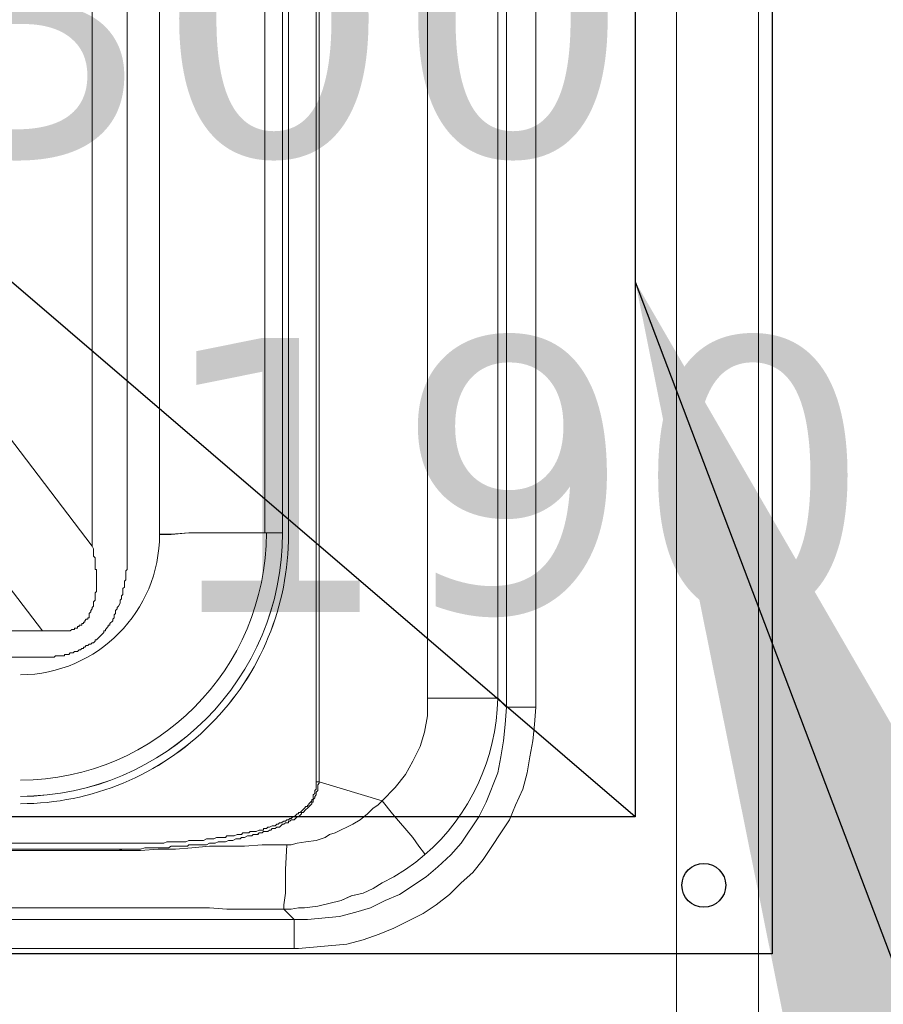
# Model space of a CAD drawing. Header units: millimetres. Extents: x -125266 to 274256, y -711690 to -301689.
# Tile 173 of 256: x -51143 to -50986, y -361779 to -361599. Entities that reach past the tile are written whole.
import ezdxf

# ---------------------------------------------------------------- set-up
doc = ezdxf.new("R2010")
doc.units = ezdxf.units.MM
doc.linetypes.add('CONTINOUS', pattern=[0])
for name, color, linetype, lineweight in [('ARCH', 7, 'Continuous', 0), ('Equipment', 8, 'Continuous', 0), ('HOOD', 6, 'Continuous', 0), ('Legend', 5, 'Continuous', 0), ('MEPTEK HVAC-Kitchen Exhaust Air Duct', 30, 'Continuous', 30), ('MEPTEK HVAC-Kitchen Fresh Air Duct', 3, 'Continuous', 30), ('MEPTEK-TEXT1', 7, 'Continuous', 30)]:
    doc.layers.add(name, color=color, linetype=linetype, lineweight=lineweight)
for name, color, linetype in [('Light Equipment', 8, 'Continuous'), ('Model_Top', 7, 'Continuous'), ('RACK', 7, 'Continuous')]:
    doc.layers.add(name, color=color, linetype=linetype)
doc.styles.add('REVAC', font='verdana.ttf', dxfattribs={"height": 50})
doc.styles.get("Standard").update_dxf_attribs({"font": 'ARIALN.TTF'})
doc.styles.add('Times New Roman', font='times.ttf', dxfattribs={"height": 150})
doc.dimstyles.new('ARA-125', dxfattribs={"dimtxt": 200, "dimasz": 75, "dimexe": 0, "dimexo": 75, "dimgap": 7.5, "dimtad": 0, "dimdec": 0, "dimrnd": 5, "dimdsep": 46, "dimtxsty": 'Times New Roman', "dimblk": 'ARCHTICK', "dimcen": 56.25, "dimdle": 56.25, "dimclrd": 256, "dimclre": 256, "dimclrt": 256, "dimazin": 3, "dimtfac": 1, "dimtdec": 0, "dimtix": 1, "dimtmove": 1, "dimatfit": 3, "dimfxl": 0, "dimtolj": 1, "dimlwd": -1, "dimlwe": 0, "dimarcsym": 0})

# ---------------------------------------------------------------- blocks, each defined once
blk = doc.blocks.new('A$Cd18de8f6')
at = {"layer": 'Equipment'}
for points in [[(800, 659.72), (800, 659.99), (800, 731.86), (800, 734), (400, 734), (400, 731.86), (400, 659.99), (400, 659.72), (400, 659.99), (400, 731.86), (400, 734), (0, 734), (0, 731.86), (0, 659.99), (0, 659.72), (400, 659.72), (800, 659.72), (800, 654.64), (800, 17.64), (800, 5.08)], [(469.74, 639.41), (730.27, 639.41), (731.07, 639.41), (739.88, 638.61), (742.82, 637.81), (745.76, 636.74), (748.43, 635.67), (753.78, 633), (756.18, 631.4), (758.59, 629.53), (760.73, 627.39), (762.86, 625.52), (764.73, 623.11), (769.54, 615.9), (770.61, 613.23), (771.95, 610.29), (772.75, 607.35), (773.28, 604.41), (773.82, 601.47), (774.09, 598.53), (774.35, 595.32), (774.35, 122.91)], [(471.35, 620.44), (471.35, 624.98), (471.61, 629.26), (471.61, 631.4), (471.88, 632.2), (481.23, 632.2), (484.44, 631.93), (501.01, 631.93), (699, 631.93), (714.77, 631.93), (717.97, 632.2), (728.39, 632.2), (730.27, 634.07), (469.74, 634.07), (469.74, 639.41)], [(754.58, 168.6), (754.58, 204.94), (754.58, 593.72), (767.41, 593.72), (769.01, 595.32), (768.74, 598.53), (768.47, 601.47), (767.94, 604.41), (767.41, 607.35), (765.27, 612.69), (763.93, 615.36), (760.73, 620.17), (758.86, 622.31), (756.45, 624.45), (754.31, 626.32), (749.5, 629.53), (746.83, 630.59), (744.16, 631.93), (741.49, 632.73), (738.55, 633.53), (732.67, 634.07), (730.27, 634.07), (730.27, 639.41)], [(502.08, 620.17), (698.2, 620.17), (706.48, 620.17), (707.02, 619.91), (710.49, 619.91), (711.03, 619.64), (713.7, 619.64), (714.23, 619.37), (715.57, 619.37), (716.1, 619.1), (717.71, 619.1), (717.97, 618.84), (719.31, 618.84), (719.84, 618.57), (720.65, 618.57), (720.91, 618.3), (721.98, 618.3), (722.25, 618.04), (723.32, 618.04), (723.85, 617.77), (724.65, 617.77), (724.65, 617.5), (725.19, 617.5), (725.46, 617.23), (725.72, 617.23), (726.26, 616.97), (726.79, 616.97), (727.06, 616.7), (727.33, 616.7), (727.59, 616.43), (727.86, 616.43), (728.39, 616.17), (728.66, 616.17), (728.93, 615.9), (729.2, 615.9), (729.46, 615.63), (729.73, 615.63), (730, 615.36), (730.27, 615.36), (730.8, 614.83), (731.07, 614.83), (731.07, 614.56), (731.33, 614.56), (731.87, 614.03), (732.14, 613.76), (732.4, 613.49), (732.67, 613.49), (732.67, 613.23), (732.94, 613.23), (732.94, 612.96), (733.2, 612.69), (733.47, 612.42), (733.47, 612.16), (733.74, 612.16), (733.74, 611.36), (734.01, 611.09), (734.01, 610.55), (734.27, 610.29), (734.27, 608.95)], [(698.2, 621.24), (702.21, 621.24), (703.01, 620.98), (707.29, 620.98), (707.82, 620.71), (710.76, 620.71), (711.03, 620.44), (714.23, 620.44), (714.77, 620.17), (715.84, 620.17), (716.37, 619.91), (717.71, 619.91), (718.24, 619.64), (719.04, 619.64), (719.58, 619.37), (720.38, 619.37), (720.65, 619.1), (721.18, 619.1), (721.71, 618.84), (722.52, 618.84), (722.78, 618.57), (723.59, 618.57), (723.85, 618.3), (724.39, 618.3), (724.65, 618.04), (725.46, 618.04), (725.72, 617.77), (725.99, 617.77), (726.26, 617.5), (726.79, 617.5), (727.06, 617.23), (727.59, 617.23), (728.13, 616.7), (728.39, 616.7), (728.66, 616.43), (729.2, 616.43), (729.2, 616.17), (729.46, 616.17), (729.73, 615.9), (730.27, 615.9), (730.8, 615.36), (731.07, 615.36), (731.6, 614.83), (731.6, 614.56), (731.87, 614.56), (732.4, 614.03), (732.67, 613.76), (733.2, 613.23), (733.47, 612.96), (733.47, 612.69), (733.74, 612.69), (733.74, 612.16), (734.01, 611.89), (734.01, 611.62), (734.27, 611.36), (734.27, 610.82), (734.54, 610.55), (734.54, 609.49), (734.81, 609.22), (734.81, 608.95), (746.3, 612.42), (748.7, 610.02), (750.57, 607.62), (751.91, 605.21), (753.24, 602.54), (754.05, 599.87), (754.58, 596.93), (754.58, 593.72)], [(699, 621.51), (702.21, 621.51), (705.42, 621.24), (708.62, 621.24), (711.56, 620.98), (714.77, 620.71), (721.18, 620.71), (724.39, 620.44), (728.93, 620.44)], [(734.27, 301.4), (734.27, 608.95), (734.81, 608.95), (734.81, 301.4)], [(774.35, 595.32), (769.01, 595.32), (769.01, 122.91), (774.35, 122.91)], [(515.7, 586.24), (684.31, 586.24), (686.44, 586.24), (686.71, 585.97), (688.31, 585.97), (688.31, 585.7), (689.12, 585.7), (689.38, 585.44), (689.92, 585.44), (690.18, 585.17), (690.72, 585.17), (690.99, 584.9), (691.25, 584.9), (691.52, 584.64), (691.79, 584.64), (691.79, 584.37), (692.06, 584.37), (692.32, 584.1), (692.59, 584.1), (692.86, 583.83), (693.12, 583.83), (693.39, 583.57), (693.66, 583.57), (693.93, 583.3), (693.93, 583.03), (694.19, 583.03), (694.73, 582.5), (694.99, 582.23), (695.53, 581.7), (695.53, 581.43), (695.8, 581.43), (695.8, 581.16), (696.33, 580.63), (696.33, 580.36), (696.6, 580.36), (696.6, 580.09), (697.13, 579.56), (697.13, 579.29), (697.4, 579.02), (697.4, 578.49), (697.67, 578.22), (697.67, 577.69), (697.93, 577.42), (697.93, 577.15), (698.2, 576.89), (698.47, 576.35), (698.47, 575.82), (698.74, 575.55), (698.74, 575.02), (699, 574.75), (699, 573.68), (699.27, 573.41), (699.27, 572.34), (699.54, 572.08), (699.54, 570.47), (699.8, 570.21), (699.8, 565.93), (699.8, 305.95)], [(515.7, 581.43), (684.31, 581.43), (689.38, 581.43), (689.65, 581.16), (690.18, 581.16), (690.18, 580.9), (690.72, 580.9), (690.72, 580.63), (690.99, 580.63), (690.99, 580.36), (691.52, 580.36), (691.52, 580.09), (691.79, 580.09), (691.79, 579.83), (692.06, 579.83), (692.06, 579.56), (692.32, 579.29), (692.59, 579.29), (692.59, 579.02), (692.86, 579.02), (692.86, 578.22), (693.12, 577.96), (693.12, 577.69), (693.39, 577.42), (693.39, 577.15), (693.66, 576.89), (693.66, 576.09), (693.93, 575.82), (693.93, 574.48), (694.19, 574.22), (694.19, 570.21), (693.93, 570.21), (693.93, 568.07), (693.66, 567.8), (693.66, 566.47), (693.39, 565.93), (693.39, 305.95)], [(693.39, 565.93), (626.86, 478.56), (626.86, 393.32), (586.51, 393.32), (586.51, 383.17), (585.98, 383.7), (583.57, 385.57), (580.9, 387.44), (578.49, 389.31), (575.82, 391.45), (573.42, 393.32), (573.42, 478.56), (586.51, 478.56), (613.5, 478.56), (626.86, 478.56), (624.19, 480.43), (621.78, 482.3), (619.38, 484.44), (616.7, 486.31), (614.3, 488.18), (613.5, 488.71), (684.31, 581.43)], [(705.68, 253.57), (705.68, 563.79), (707.82, 563.79), (711.03, 563.53), (724.92, 563.53), (728.13, 563.53), (728.13, 253.31)], [(723.85, 243.42), (724.65, 246.36), (724.92, 249.57), (724.92, 253.31), (724.92, 563.53), (724.92, 253.31)]]:
    blk.add_lwpolyline(points, dxfattribs=at)
for points in [[(754.05, 622.31), (754.05, 622.04), (752.98, 620.71), (751.91, 619.1), (748.17, 614.83), (746.3, 612.42), (745.5, 613.23), (744.69, 613.76), (743.63, 614.83), (742.29, 615.9), (740.95, 616.7), (737.75, 618.3), (736.68, 618.57), (735.88, 619.1), (734.27, 619.64), (732.4, 619.91), (730.8, 620.17), (729.73, 620.44), (728.93, 620.44), (728.66, 624.98), (728.66, 629.26), (728.39, 631.4), (728.39, 632.2), (729.73, 632.2), (731.07, 631.93), (732.14, 631.93), (734.54, 631.66), (738.82, 630.59), (740.69, 629.79), (742.82, 629.26), (744.69, 628.46), (746.3, 627.39), (748.43, 626.32), (750.57, 624.98), (752.44, 623.65)], [(501.01, 621.51), (502.08, 621.24), (698.2, 621.24), (699, 621.51)]]:
    blk.add_lwpolyline(points, close=True, dxfattribs=at)
for points in [[(767.41, 124.52), (767.41, 204.94), (767.41, 593.72, 0.212871), (754.05, 622.31)], [(729.2, 253.04), (729.2, 563.79, 0.414845), (680.3, 612.96)]]:
    blk.add_lwpolyline(points, format="xyb", dxfattribs=at)
for centre, radius, start, end in [((680.12, 563.61), 48.01, 359.8959, 89.7848), ((679.97, 563.47), 45.22, 0.0736, 89.5866), ((680.08, 563.84), 25.6, 359.8886, 89.5113)]:
    blk.add_arc(centre, radius, start, end, dxfattribs=at)
blk = doc.blocks.new('ARCH')
at = {"layer": 'Legend', "ltscale": 15}
h = blk.add_hatch(dxfattribs=at)
h.set_pattern_fill('SACNCR', color=8, scale=25, style=0)
edge = h.paths.add_edge_path()
edge.add_arc((-53445.78, -362114.48), 661.35, 18.05247, 146.34022)
edge.add_line((-53996.25, -361747.92), (-53996.25, -362009.47))
edge.add_line((-53996.25, -362009.47), (-53996.24, -362009.47))
edge.add_line((-53996.24, -362009.47), (-53974.54, -361931.34))
edge.add_line((-53974.54, -361931.34), (-53941.81, -361857.14))
edge.add_line((-53941.81, -361857.14), (-53898.73, -361788.42))
edge.add_line((-53898.73, -361788.42), (-53846.22, -361726.62))
edge.add_line((-53846.22, -361726.62), (-53785.36, -361673.01))
edge.add_line((-53785.36, -361673.01), (-53717.42, -361628.73))
edge.add_line((-53717.42, -361628.73), (-53643.81, -361594.68))
edge.add_line((-53643.81, -361594.68), (-53566.06, -361571.58))
edge.add_line((-53566.06, -361571.58), (-53485.81, -361559.91))
edge.add_line((-53485.81, -361559.91), (-53404.7, -361559.92))
edge.add_line((-53404.7, -361559.92), (-53377.17, -361563.92))
edge.add_arc((-53404.64, -362113.24), 550, 10.8678, 87.1378, ccw=False)
edge.add_line((-52864.5, -362009.54), (-48663.66, -362009.54))
edge.add_line((-48663.66, -362009.54), (-48663.66, -361770.81))
edge.add_line((-48663.66, -361770.81), (-48213.66, -361770.84))
edge.add_line((-48213.66, -361770.84), (-48213.66, -361770.83))
edge.add_line((-48213.66, -361770.83), (-48663.64, -361770.83))
edge.add_line((-48663.64, -361770.83), (-48213.64, -361770.84))
edge.add_line((-48213.64, -361770.84), (-48213.66, -361770.84))
edge.add_line((-48213.66, -361770.84), (-48213.66, -362009.81))
edge.add_line((-48213.66, -362009.81), (-46905.49, -362009.89))
edge.add_line((-46905.49, -362009.89), (-46905.49, -361909.54))
edge.add_line((-46905.49, -361909.54), (-48113.66, -361909.54))
edge.add_line((-48113.66, -361909.54), (-48113.66, -361670.83))
edge.add_line((-48113.66, -361670.83), (-48763.64, -361670.83))
edge.add_line((-48763.64, -361670.83), (-48763.64, -361909.54))
edge.add_line((-48763.64, -361909.54), (-52816.98, -361909.54))
h = blk.add_hatch(dxfattribs=at)
h.set_pattern_fill('SACNCR', color=8, scale=25, style=0)
edge = h.paths.add_edge_path()
edge.add_arc((-53445.78, -362114.48), 661.35, 18.05247, 146.34022)
edge.add_line((-53996.25, -361747.92), (-53996.25, -362009.47))
edge.add_line((-53996.25, -362009.47), (-53996.24, -362009.47))
edge.add_line((-53996.24, -362009.47), (-53974.54, -361931.34))
edge.add_line((-53974.54, -361931.34), (-53941.81, -361857.14))
edge.add_line((-53941.81, -361857.14), (-53898.73, -361788.42))
edge.add_line((-53898.73, -361788.42), (-53846.22, -361726.62))
edge.add_line((-53846.22, -361726.62), (-53785.36, -361673.01))
edge.add_line((-53785.36, -361673.01), (-53717.42, -361628.73))
edge.add_line((-53717.42, -361628.73), (-53643.81, -361594.68))
edge.add_line((-53643.81, -361594.68), (-53566.06, -361571.58))
edge.add_line((-53566.06, -361571.58), (-53485.81, -361559.91))
edge.add_line((-53485.81, -361559.91), (-53404.7, -361559.92))
edge.add_line((-53404.7, -361559.92), (-53377.17, -361563.92))
edge.add_arc((-53404.64, -362113.24), 550, 10.8678, 87.1378, ccw=False)
edge.add_line((-52864.5, -362009.54), (-48663.66, -362009.54))
edge.add_line((-48663.66, -362009.54), (-48663.66, -361770.81))
edge.add_line((-48663.66, -361770.81), (-48213.66, -361770.84))
edge.add_line((-48213.66, -361770.84), (-48213.66, -361770.83))
edge.add_line((-48213.66, -361770.83), (-48663.64, -361770.83))
edge.add_line((-48663.64, -361770.83), (-48663.66, -362021.85))
edge.add_line((-48663.66, -362021.85), (-48478.01, -362021.86))
edge.add_line((-48478.01, -362021.86), (-48478.03, -362220.82))
edge.add_line((-48478.03, -362220.82), (-48213.67, -362220.84))
edge.add_line((-48213.67, -362220.84), (-48213.64, -361770.84))
edge.add_line((-48213.64, -361770.84), (-48213.66, -361770.84))
edge.add_line((-48213.66, -361770.84), (-48213.66, -362009.81))
edge.add_line((-48213.66, -362009.81), (-46905.49, -362009.89))
edge.add_line((-46905.49, -362009.89), (-46905.49, -361909.54))
edge.add_line((-46905.49, -361909.54), (-48113.66, -361909.54))
edge.add_line((-48113.66, -361909.54), (-48113.66, -361670.83))
edge.add_line((-48113.66, -361670.83), (-48763.64, -361670.83))
edge.add_line((-48763.64, -361670.83), (-48763.64, -361909.54))
edge.add_line((-48763.64, -361909.54), (-52816.98, -361909.54))
at = {"layer": 'Equipment', "lineweight": 0}
blk.add_lwpolyline([(-50103.66, -361164.54), (-51008.66, -361164.54), (-51008.66, -361864.54), (-50103.66, -361864.54)], close=True, dxfattribs=at)
at = {"layer": 'Light Equipment', "lineweight": 0}
for points in [[(-51023.66, -361788.92), (-51023.66, -361789.19), (-51023.66, -361861.06), (-51023.66, -361863.2), (-51423.66, -361863.2), (-51423.66, -361861.06), (-51423.66, -361789.19), (-51423.66, -361788.92), (-51423.66, -361789.19), (-51423.66, -361861.06), (-51423.66, -361863.2), (-51823.66, -361863.2), (-51823.66, -361861.06), (-51823.66, -361789.19), (-51823.66, -361788.92), (-51423.66, -361788.92), (-51023.66, -361788.92), (-51023.66, -361783.84), (-51023.66, -361146.84), (-51023.66, -361134.28)], [(-51353.92, -361768.61), (-51093.4, -361768.61), (-51092.59, -361768.61), (-51083.78, -361767.81), (-51080.84, -361767.01), (-51077.9, -361765.94), (-51075.23, -361764.87), (-51069.88, -361762.2), (-51067.48, -361760.6), (-51065.07, -361758.73), (-51062.94, -361756.59), (-51060.8, -361754.72), (-51058.93, -361752.31), (-51054.12, -361745.1), (-51053.05, -361742.43), (-51051.71, -361739.49), (-51050.91, -361736.55), (-51050.38, -361733.61), (-51049.84, -361730.67), (-51049.58, -361727.73), (-51049.31, -361724.52), (-51049.31, -361252.11)], [(-51049.31, -361724.52), (-51054.65, -361724.52), (-51054.65, -361252.11), (-51049.31, -361252.11)], [(-51069.08, -361297.8), (-51069.08, -361334.14), (-51069.08, -361722.92), (-51056.26, -361722.92), (-51054.65, -361724.52), (-51054.92, -361727.73), (-51055.19, -361730.67), (-51055.72, -361733.61), (-51056.26, -361736.55), (-51058.39, -361741.89), (-51059.73, -361744.57), (-51062.94, -361749.37), (-51064.81, -361751.51), (-51067.21, -361753.65), (-51069.35, -361755.52), (-51074.16, -361758.73), (-51076.83, -361759.8), (-51079.5, -361761.13), (-51082.17, -361761.93), (-51085.11, -361762.73), (-51090.99, -361763.27), (-51093.4, -361763.27), (-51093.4, -361768.61)], [(-51089.39, -361430.6), (-51089.39, -361738.15), (-51088.85, -361738.15), (-51088.85, -361430.6)], [(-51117.98, -361382.77), (-51117.98, -361693), (-51115.84, -361693), (-51112.63, -361692.73), (-51098.74, -361692.73), (-51095.53, -361692.73), (-51095.53, -361382.51)], [(-51099.81, -361372.62), (-51099.01, -361375.56), (-51098.74, -361378.77), (-51098.74, -361382.51), (-51098.74, -361692.73), (-51098.74, -361382.51)], [(-51307.96, -361715.44), (-51139.35, -361715.44), (-51137.22, -361715.44), (-51136.95, -361715.17), (-51135.35, -361715.17), (-51135.35, -361714.91), (-51134.54, -361714.91), (-51134.28, -361714.64), (-51133.74, -361714.64), (-51133.48, -361714.37), (-51132.94, -361714.37), (-51132.67, -361714.1), (-51132.41, -361714.1), (-51132.14, -361713.84), (-51131.87, -361713.84), (-51131.87, -361713.57), (-51131.61, -361713.57), (-51131.34, -361713.3), (-51131.07, -361713.3), (-51130.8, -361713.04), (-51130.54, -361713.04), (-51130.27, -361712.77), (-51130, -361712.77), (-51129.74, -361712.5), (-51129.74, -361712.23), (-51129.47, -361712.23), (-51128.93, -361711.7), (-51128.67, -361711.43), (-51128.13, -361710.9), (-51128.13, -361710.63), (-51127.86, -361710.63), (-51127.86, -361710.36), (-51127.33, -361709.83), (-51127.33, -361709.56), (-51127.06, -361709.56), (-51127.06, -361709.29), (-51126.53, -361708.76), (-51126.53, -361708.49), (-51126.26, -361708.23), (-51126.26, -361707.69), (-51125.99, -361707.42), (-51125.99, -361706.89), (-51125.73, -361706.62), (-51125.73, -361706.36), (-51125.46, -361706.09), (-51125.19, -361705.55), (-51125.19, -361705.02), (-51124.93, -361704.75), (-51124.93, -361704.22), (-51124.66, -361703.95), (-51124.66, -361702.88), (-51124.39, -361702.61), (-51124.39, -361701.55), (-51124.12, -361701.28), (-51124.12, -361699.68), (-51123.86, -361699.41), (-51123.86, -361695.13), (-51123.86, -361435.15)], [(-51307.96, -361710.63), (-51139.35, -361710.63), (-51134.28, -361710.63), (-51134.01, -361710.36), (-51133.48, -361710.36), (-51133.48, -361710.1), (-51132.94, -361710.1), (-51132.94, -361709.83), (-51132.67, -361709.83), (-51132.67, -361709.56), (-51132.14, -361709.56), (-51132.14, -361709.29), (-51131.87, -361709.29), (-51131.87, -361709.03), (-51131.61, -361709.03), (-51131.61, -361708.76), (-51131.34, -361708.49), (-51131.07, -361708.49), (-51131.07, -361708.23), (-51130.8, -361708.23), (-51130.8, -361707.42), (-51130.54, -361707.16), (-51130.54, -361706.89), (-51130.27, -361706.62), (-51130.27, -361706.36), (-51130, -361706.09), (-51130, -361705.29), (-51129.74, -361705.02), (-51129.74, -361703.68), (-51129.47, -361703.42), (-51129.47, -361699.41), (-51129.74, -361699.41), (-51129.74, -361697.27), (-51130, -361697), (-51130, -361695.67), (-51130.27, -361695.13), (-51130.27, -361435.15)], [(-51130.27, -361695.13), (-51196.8, -361607.76), (-51196.8, -361522.52), (-51237.15, -361522.52), (-51237.15, -361512.37), (-51237.68, -361512.9), (-51240.09, -361514.77), (-51242.76, -361516.64), (-51245.17, -361518.51), (-51247.84, -361520.65), (-51250.24, -361522.52), (-51250.24, -361607.76), (-51237.15, -361607.76), (-51210.16, -361607.76), (-51196.8, -361607.76), (-51199.47, -361609.63), (-51201.88, -361611.5), (-51204.28, -361613.64), (-51206.96, -361615.51), (-51209.36, -361617.38), (-51210.16, -361617.91), (-51139.35, -361710.63)], [(-51125.46, -361750.44), (-51121.45, -361750.44), (-51120.65, -361750.18), (-51116.38, -361750.18), (-51115.84, -361749.91), (-51112.9, -361749.91), (-51112.63, -361749.64), (-51109.43, -361749.64), (-51108.89, -361749.37), (-51107.82, -361749.37), (-51107.29, -361749.11), (-51105.95, -361749.11), (-51105.42, -361748.84), (-51104.62, -361748.84), (-51104.08, -361748.57), (-51103.28, -361748.57), (-51103.02, -361748.31), (-51102.48, -361748.31), (-51101.95, -361748.04), (-51101.14, -361748.04), (-51100.88, -361747.77), (-51100.08, -361747.77), (-51099.81, -361747.5), (-51099.27, -361747.5), (-51099.01, -361747.24), (-51098.21, -361747.24), (-51097.94, -361746.97), (-51097.67, -361746.97), (-51097.4, -361746.7), (-51096.87, -361746.7), (-51096.6, -361746.44), (-51096.07, -361746.44), (-51095.53, -361745.9), (-51095.27, -361745.9), (-51095, -361745.63), (-51094.46, -361745.63), (-51094.46, -361745.37), (-51094.2, -361745.37), (-51093.93, -361745.1), (-51093.4, -361745.1), (-51092.86, -361744.57), (-51092.59, -361744.57), (-51092.06, -361744.03), (-51092.06, -361743.76), (-51091.79, -361743.76), (-51091.26, -361743.23), (-51090.99, -361742.96), (-51090.46, -361742.43), (-51090.19, -361742.16), (-51090.19, -361741.89), (-51089.92, -361741.89), (-51089.92, -361741.36), (-51089.66, -361741.09), (-51089.66, -361740.82), (-51089.39, -361740.56), (-51089.39, -361740.02), (-51089.12, -361739.76), (-51089.12, -361738.69), (-51088.85, -361738.42), (-51088.85, -361738.15), (-51077.36, -361741.63), (-51074.96, -361739.22), (-51073.09, -361736.82), (-51071.75, -361734.41), (-51070.42, -361731.74), (-51069.62, -361729.07), (-51069.08, -361726.13), (-51069.08, -361722.92)], [(-51321.59, -361749.37), (-51125.46, -361749.37), (-51117.18, -361749.37), (-51116.64, -361749.11), (-51113.17, -361749.11), (-51112.63, -361748.84), (-51109.96, -361748.84), (-51109.43, -361748.57), (-51108.09, -361748.57), (-51107.56, -361748.31), (-51105.95, -361748.31), (-51105.69, -361748.04), (-51104.35, -361748.04), (-51103.82, -361747.77), (-51103.02, -361747.77), (-51102.75, -361747.5), (-51101.68, -361747.5), (-51101.41, -361747.24), (-51100.34, -361747.24), (-51099.81, -361746.97), (-51099.01, -361746.97), (-51099.01, -361746.7), (-51098.47, -361746.7), (-51098.21, -361746.44), (-51097.94, -361746.44), (-51097.4, -361746.17), (-51096.87, -361746.17), (-51096.6, -361745.9), (-51096.34, -361745.9), (-51096.07, -361745.63), (-51095.8, -361745.63), (-51095.27, -361745.37), (-51095, -361745.37), (-51094.73, -361745.1), (-51094.46, -361745.1), (-51094.2, -361744.83), (-51093.93, -361744.83), (-51093.66, -361744.57), (-51093.4, -361744.57), (-51092.86, -361744.03), (-51092.59, -361744.03), (-51092.59, -361743.76), (-51092.33, -361743.76), (-51091.79, -361743.23), (-51091.53, -361742.96), (-51091.26, -361742.69), (-51090.99, -361742.69), (-51090.99, -361742.43), (-51090.72, -361742.43), (-51090.72, -361742.16), (-51090.46, -361741.89), (-51090.19, -361741.63), (-51090.19, -361741.36), (-51089.92, -361741.36), (-51089.92, -361740.56), (-51089.66, -361740.29), (-51089.66, -361739.76), (-51089.39, -361739.49), (-51089.39, -361738.15)], [(-51352.31, -361749.64), (-51352.31, -361754.18), (-51352.05, -361758.46), (-51352.05, -361760.6), (-51351.78, -361761.4), (-51342.43, -361761.4), (-51339.22, -361761.13), (-51322.65, -361761.13), (-51124.66, -361761.13), (-51108.89, -361761.13), (-51105.69, -361761.4), (-51095.27, -361761.4), (-51093.4, -361763.27), (-51353.92, -361763.27), (-51353.92, -361768.61)], [(-51124.66, -361750.71), (-51121.45, -361750.71), (-51118.25, -361750.44), (-51115.04, -361750.44), (-51112.1, -361750.18), (-51108.89, -361749.91), (-51102.48, -361749.91), (-51099.27, -361749.64), (-51094.73, -361749.64)]]:
    blk.add_lwpolyline(points, dxfattribs=at)
for points in [[(-50103.66, -361164.54), (-51008.66, -361164.54), (-51008.66, -361864.54), (-50103.66, -361864.54)], [(-51069.62, -361751.51), (-51069.62, -361751.25), (-51070.68, -361749.91), (-51071.75, -361748.31), (-51075.49, -361744.03), (-51077.36, -361741.63), (-51078.17, -361742.43), (-51078.97, -361742.96), (-51080.04, -361744.03), (-51081.37, -361745.1), (-51082.71, -361745.9), (-51085.91, -361747.5), (-51086.98, -361747.77), (-51087.78, -361748.31), (-51089.39, -361748.84), (-51091.26, -361749.11), (-51092.86, -361749.37), (-51093.93, -361749.64), (-51094.73, -361749.64), (-51095, -361754.18), (-51095, -361758.46), (-51095.27, -361760.6), (-51095.27, -361761.4), (-51093.93, -361761.4), (-51092.59, -361761.13), (-51091.53, -361761.13), (-51089.12, -361760.86), (-51084.85, -361759.8), (-51082.98, -361758.99), (-51080.84, -361758.46), (-51078.97, -361757.66), (-51077.36, -361756.59), (-51075.23, -361755.52), (-51073.09, -361754.18), (-51071.22, -361752.85)], [(-51322.65, -361750.71), (-51321.59, -361750.44), (-51125.46, -361750.44), (-51124.66, -361750.71)]]:
    blk.add_lwpolyline(points, close=True, dxfattribs=at)
for points in [[(-51056.26, -361253.72), (-51056.26, -361334.14), (-51056.26, -361722.92, -0.212871), (-51069.62, -361751.51)], [(-51094.46, -361382.24), (-51094.46, -361693, -0.414845), (-51143.36, -361742.16)]]:
    blk.add_lwpolyline(points, format="xyb", dxfattribs=at)
for centre, radius, start, end in [((-51143.54, -361692.82), 48.01, 270.2152, 0.1041), ((-51143.69, -361692.67), 45.22, 270.4134, 359.9264), ((-51143.58, -361693.04), 25.6, 270.4887, 0.1114)]:
    blk.add_arc(centre, radius, start, end, dxfattribs=at)
at = {"layer": 'Equipment', "lineweight": 30, "xscale": -1, "rotation": 180}
blk.add_blockref('A$Cd18de8f6', (-51823.66, -361129.2), dxfattribs=at)
blk = doc.blocks.new('*U1532')
at = {"layer": 'Model_Top'}
blk.add_line((-175, 150), (175, -150), dxfattribs=at)
blk.add_lwpolyline([(-200, 175), (200, 175), (200, -175), (-200, -175)], close=True, dxfattribs=at)
at = {"layer": 'Model_Top', "lineweight": 30}
blk.add_lwpolyline([(-175, 150), (175, 150), (175, -150), (-175, -150)], close=True, dxfattribs=at)
at = {"layer": 'Model_Top'}
blk.add_circle((-187.5, 162.5), 4, dxfattribs=at)
blk.add_circle((-187.5, 162.5), 4, dxfattribs=at)
blk = doc.blocks.new('H-06')
at = {"layer": 'Model_Top', "rotation": 180}
blk.add_blockref('*U1532', (-82118.4, -343975.22), dxfattribs=at)
at = {"layer": 'Model_Top', "color": 7, "insert": (-82532.1, -343871.14), "char_height": 50, "width": 825.636, "attachment_point": 1, "style": 'REVAC'}
blk.add_mtext('\\pi173.24445;Exhaust collar\\P\\pi242.20013;350 x 300\\P\\pi89.64808;900 CFM @ 190 Pa', dxfattribs=at)
blk = doc.blocks.new('_ArchTick')
at = {"color": 0, "linetype": 'ByBlock', "const_width": 0.15}
blk.add_lwpolyline([(-0.5, -0.5), (0.5, 0.5)], dxfattribs=at)

msp = doc.modelspace()

# ---------------------------------------------------------------- linework, layer by layer
at = {"layer": 'MEPTEK HVAC-Kitchen Exhaust Air Duct'}
msp.add_line((-51031.16, -361744.54), (-51381.16, -361444.54), dxfattribs=at)
msp.add_lwpolyline([(-51381.16, -361444.54), (-51031.16, -361444.54), (-51031.16, -361744.54), (-51381.16, -361744.54)], close=True, dxfattribs=at)

# ---------------------------------------------------------------- block references
at = {"layer": 'ARCH'}
msp.add_blockref('ARCH', (0, 0), dxfattribs=at)
at = {"layer": 'HOOD'}
msp.add_blockref('H-06', (30912.24, -17619.32), dxfattribs=at)

# ---------------------------------------------------------------- texts
at = {"layer": 'MEPTEK-TEXT1', "char_height": 350, "attachment_point": 1}
for s, insert, width in [('{\\fCalibri|b0|i0|c0|p34;\\H1.28571x;\\C1;GENERAL GUIDELINES-HVAC :\\P\\fArial Narrow|b0|i0|c0|p34;\\H0.88889x;\\C256;\\P\\fCalibri|b0|i0|c0|p34;\\C4;DUCTING :\\H0.875x;\\P\\pi-1050,l1050,t1050;\\C256;1.^IDUCTING SHALL BE IN ACCORDANCE WITH IS 655, GALVANIZED IRON SHEET TO BE USED FOR ALL DUCTING WORKS. THERMAL INSULATION ON DUCTS SHALL BE 19 MM THICK. CLOSED CELL CLASS “O” BS 476 PART 6-7 FM APPROVED NITRILE RUBBER ELASTOMERIC INSULATION THERMAL CONDUCTIVITY 0.033 WATTS PER METER-KELVIN (W/(M.K)) AT 0°C FOR AIR CONDITIONING DUCTING. \\P2.^ITHERMAL INSULATION ON KITCHEN EXHAUST DUCTING SHALL BE 80 MM THICK ALUMINUM FOIL FACED RESIN BONDED FIBRE GLASS WOOL OF DENSITY NOT LESS THAN 48 KG/M3.\\P3.^ITHERMAL INSULATION ON FRESH AIR, SUPPLY AIR AND RETURN AIR SHALL BE 19MM THICK CLOSED CELL ANTI-MICROBIAL CLASS “O” BS 476 AND PART 6 & 7 FM APPROVED NITRILE RUBBER ELASTOMERIC INSULATION THERMAL CONDUCTIVITY 0.033 WATTS PER METER-KELVIN (W/ (M\\fArial|b0|i0|c0|p34;.\\fCalibri|b0|i0|c0|p34;K)) AT 0°C.\\P4.^IAPPROPRIATE NUMBER OF TRAP DOORS SHALL BE PROVIDED IN KITCHEN EXHAUST DUCTING FOR OIL/GREASE CLEANING PURPOSE.\\P5.^IDUCTING INSTALLATION WITH RESPECT TO FRESH AIR INTAKE, KITCHEN EXHAUST OUT FROM LOCATION UP TO LOUVERS AT FAÇADE SHALL BE IN THE SCOPE OF CONCESSIONER INCLUDING AIR WASHER, EXHAUST FAN SECTION DRY SCRUBBER ETC.\\P6.^IEACH AND EVERY KITCHEN EXHAUST HOOD SHOULD BE EQUIPPED WITH UL LISTED, WET CHEMICAL BASED, MECHANICALLY OPERATED, AUTOMATIC FIRE SUPPRESSION SYSTEM. SEPARATE DRAWING TO BE SUBMITTED FOR HOOD SUPPRESSION SYSTEM.\\P7.^ISUPPORTING OF DUCTING TO BE DONE WITH USING ANGLE 50X 50 X 5MM AND TIE ROD OF SIZE MINIMUM 10 MM DIA/ AS PER DUCT SIZE.\\P8.^IPOST COMPLETION OF ONSITE WORK, CONCESSIONAIRE HAS TO SHARE TESTING AND COMMISSIONING REPORT WITH DIAL.\\P9.^IINTEGRATION WITH FIRE ALARM SYSTEM, SO THAT AHU GET SWITCHED OFF IN CASE OF ANY FIRE INCIDENT.\\P10.^IFOR EQUIPMENT PLACEMENT STRUCTURAL DETAILS TO BE APPROVED BY STRUCTURAL CONSULTANT AND SAME TO BE SHARE WITH DIAL.\\P11.^ITRAP DOOR WITH PROPER ACCESS TO BE PROVIDED FOR FILTER AND COPPER COIL CLEANING.\\P12.^IKITCHEN VENTILATION SHALL COMPLY TO NFPA 96 GUIDELINE.}', (-102876.11, -301696.9), 28043.4288), ('{\\fCalibri|b0|i0|c0|p34;\\H1.28571x;\\C1;CHILLED WATER PIPING:-\\H0.77778x;\\P\\pi-1050,l1050,t1050;\\C256;1.^ICHILLED WATER PIPING SHALL BE CONFIRMING TO IS:1239 PART I CLASS ‘C’ HEAVY AND FITTING SHALL BE CONFORMING TO ASTM A-105,3000LBS SOCKET WELD END (UP TO 50MM) & 1S:1239 PART-II HEAVY/ASTM A-234 WPB, GR.B BUTT WELD FITTING ( ABOVE 50NB PIPE SIZE)\\P2.^IPIPING CONNECTION SHOULD BE SOCKET WELDED UP TO 50NB SIZE AND SHALL BE BUTT WELD ABOVE 50NB PIPE SIZE. PIPE FLANGES SHOULD BE CONFIRMING TO ASTM A-105 # 150 SORF AND FLANGE DIMENSION SHOULD BE IN ACCORDANCE WITH ASME/ANSI B 16.5 (150 SORF), FITTING TO FITTING WELDING IS NOT ALLOWED. NOZZLE CONNECTIONS/THREDOLETS/WELDOLETS ARE NOT ALLOWED BY PUNCTURING THE PIPE. ONLY EQUAL/UNEQUAL TEE’S SHALL BE USED FOR BRANCH CONNECTION FROM HEADER. SOCKET WELD END TEE SHOULD BE USED FOR BRANCH CONNECTION (UP-TO -50NB PIPE SIZE) W.R.T TO PRESSURE GAUGE/TEMPERATURE GAUGE/AIR VENT/DRAIN POINT ETC.\\P3.^IPOST INSTALLATION CLEARANCE BY DIAL, CHW PIPING SHALL BE TESTED @15KGF/CM2 HYDROSTATICS PRESSURE FOR 24HRS HOLD TIME AND TESTING SHOULD BE WITNESSED TO DIAL TEAM.\\P4.^ITHERMAL INSULATION ON CHW AND CONDENSATE DRAIN PIPING LINE SHALL BE 25MM THICK. CLOSED CELL ANTI-MICROBIAL CLASS “O” BS 476 AND PART 6 & 7 FM APPROVED NITRILE RUBBER ELASTOMERIC INSULATION THERMAL CONDUCTIVITY 0.033 WATTS PER METER-KELVIN (W/ (M\\fArial|b0|i0|c0|p34;⋅\\fCalibri|b0|i0|c0|p34;K)) AT 0°C.\\P5.^ICONDENSATE DRAIN PIPING SHALL BE COMPLYING TO IS 4985 CLASS 3 UPVC PIPE. SOLVENT CEMENT COMPLYING WITH ASTM D2564 SHALL BE USED FOR JOINTS.\\P6.^IFOR CEILING SUSPENDED CHILLED WATER PIPE:  PIPE SHOULD BE HANGED WITH TIE ROD OF SIZE MINIMUM 10 MM DIA.}', (-102709.02, -319968), 24849.3539)]:
    msp.add_mtext(s, dxfattribs=dict(at, insert=insert, width=width))
at = {"layer": 'RACK', "color": 3, "lineweight": 0, "insert": (-55480.95, -361423.27), "char_height": 150, "attachment_point": 1}
msp.add_mtext_dynamic_manual_height_columns('\\pi54.99251;IT \\P\\pi-110.30421;RACK', width=243.2047, gutter_width=1, heights=[0], dxfattribs=at)

# ---------------------------------------------------------------- leaders
at = {"layer": 'MEPTEK HVAC-Kitchen Exhaust Air Duct'}
msp.add_leader([(-51031.16, -361646.91, -11.23), (-50653.32, -362645.44, -11.23), (-48901.89, -362645.44, -11.23)], dimstyle='ARA-125', override={"dimtxt": 150, "dimasz": 150}, dxfattribs=at)
at = {"layer": 'MEPTEK HVAC-Kitchen Fresh Air Duct', "linetype": 'CONTINOUS', "lineweight": -2, "ltscale": 25}
msp.add_leader([(-52439.53, -359997.67, -11.79), (-52439.53, -362710.48, -11.79), (-50711.38, -362710.48, -11.79)], dimstyle='ARA-125', override={"dimtxt": 150, "dimasz": 150}, dxfattribs=at)

doc.saveas('drawing.dxf')
